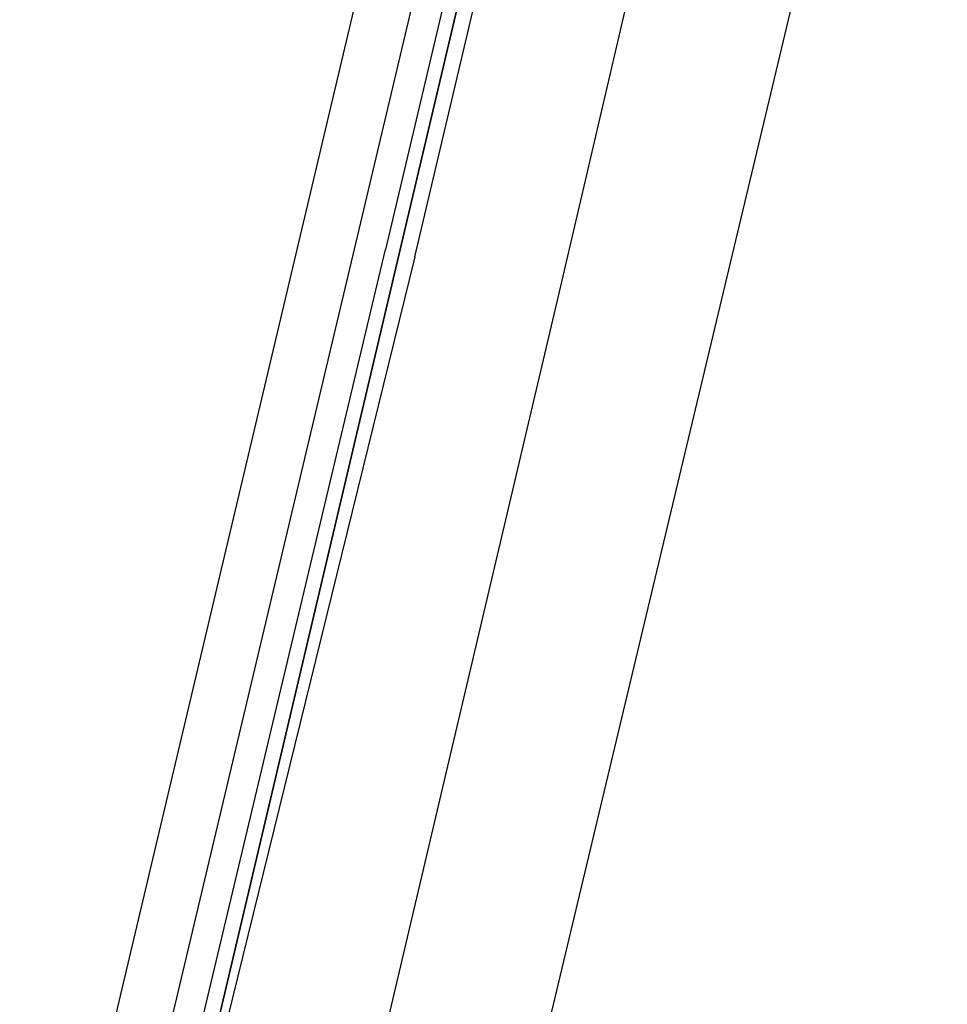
# Model space of a CAD drawing. Header units: feet. Extents: x -79 to 198, y -22 to 181.
# Tile 157 of 256: x 116.28 to 117.97, y 71.96 to 73.76. Entities that reach past the tile are written whole.
import ezdxf

# ---------------------------------------------------------------- set-up
doc = ezdxf.new("R2010")
doc.units = ezdxf.units.FT
doc.layers.add('A-LINEA', color=7, linetype='CONTINUOUS')

msp = doc.modelspace()

# ---------------------------------------------------------------- linework, layer by layer
at = {"layer": 'A-LINEA'}
for p, q in [((117.2133, 75.1511), (115.5733, 68.2178)), ((116.8933, 73.3511), (117.28, 74.9911)), ((117.9733, 74.9778), (116.32, 68.0444))]:
    msp.add_line(p, q, dxfattribs=at)
for points in [[(117.68, 75.0444), (117.2667, 73.2711), (116.8933, 71.6844)], [(117, 73.3244), (117.4, 75.0178), (117.3867, 75.0311), (117.3733, 75.0311), (116.9733, 73.3378), (117.3733, 75.0311), (117.36, 75.0311), (117.3467, 75.0311), (116.9467, 73.3378)], [(116.5467, 71.7778), (116.5467, 71.7778), (116.52, 71.7778), (116.8933, 73.3511)], [(117, 73.3244), (116.6, 71.6978), (116.5867, 71.6978), (116.9733, 73.3378), (116.5867, 71.6978), (116.5733, 71.6978), (116.56, 71.6978), (116.56, 71.7111), (116.9467, 73.3378)]]:
    msp.add_lwpolyline(points, dxfattribs=at)

doc.saveas('drawing.dxf')
